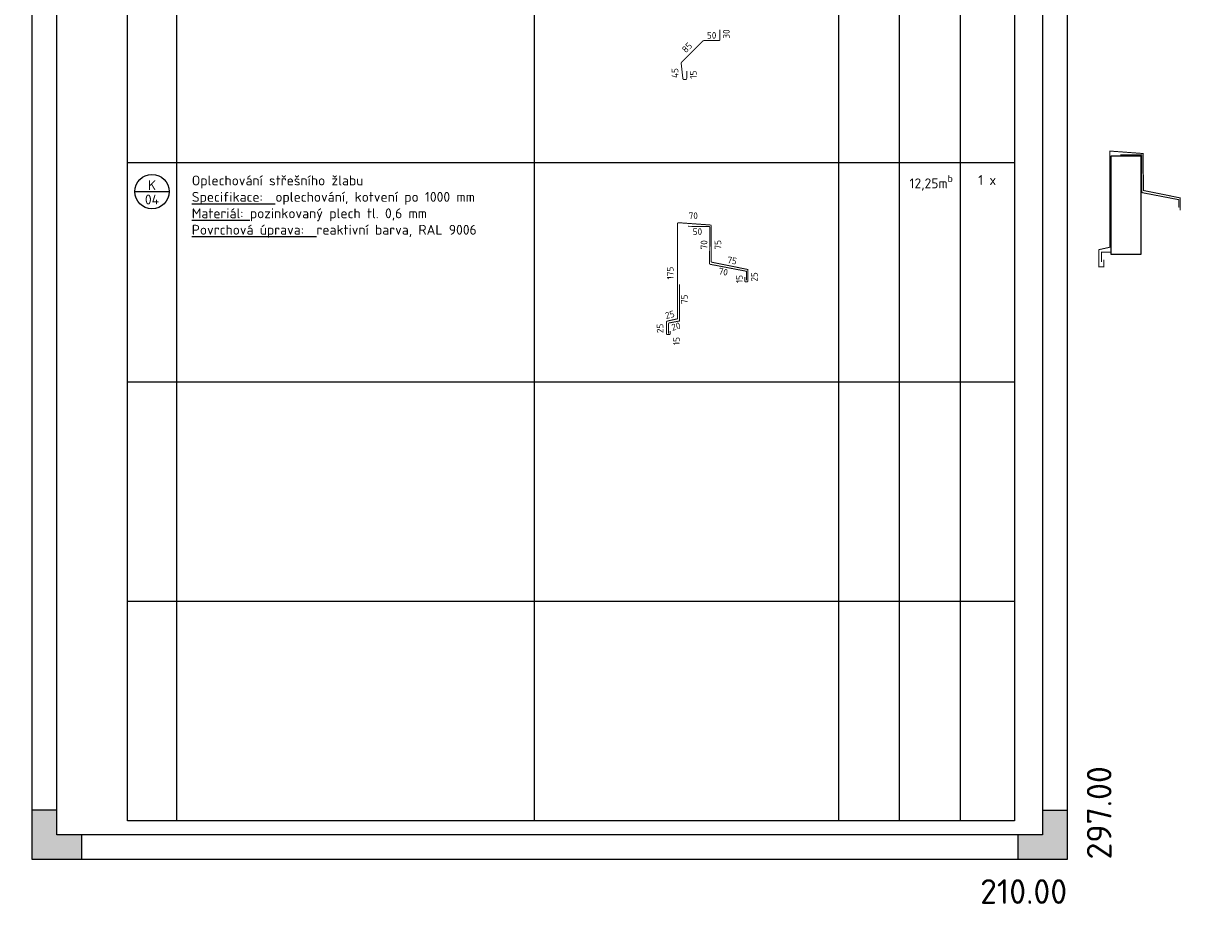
# Model space of a CAD drawing. Header units: millimetres. Extents: x -21000 to -3118, y 26639 to 40532.
# Tile 6 of 8: x -14815 to -10007, y 33513 to 37085. Entities that reach past the tile are written whole.
import ezdxf
from ezdxf.enums import TextEntityAlignment as Align

# ---------------------------------------------------------------- set-up
doc = ezdxf.new("R2010")
doc.units = ezdxf.units.MM
doc.header["$LTSCALE"] = 200
doc.layers.get('Defpoints').update_dxf_attribs({"color": 140})
for name, color, linetype, lineweight in [('A99_N_kce-pohl', 7, 'Continuous', 20), ('A99_N_leg-ram', 7, 'Continuous', 9), ('A99_N_znaceni', 160, 'Continuous', 9), ('A99_S_kce-rez-sil', 7, 'Continuous', 15), ('A99_S_txt-popis-100', 240, 'Continuous', 9), ('ad_N_koty-100', 160, 'Continuous', 9), ('ad_N_leg-text', 7, 'Continuous', 9)]:
    doc.layers.add(name, color=color, linetype=linetype, lineweight=lineweight)
doc.styles.add('A99_kota', font='isocpeur.ttf')
doc.styles.add('A99_popis', font='isocpeur.ttf')
doc.styles.add('ad_popis 100', font='isocpeur.ttf', dxfattribs={"height": 200})

# ---------------------------------------------------------------- blocks, each defined once
blk = doc.blocks.new('*U5')
h = blk.add_hatch(color=0)
h.dxf.hatch_style = 1
h.paths.add_polyline_path([(-210, 287), (-205, 287), (-205, 292), (-200, 292), (-200, 297), (-210, 297)])
h = blk.add_hatch(color=0)
h.dxf.hatch_style = 1
h.paths.add_polyline_path([(0, 287), (-5, 287), (-5, 292), (-10, 292), (-10, 297), (0, 297)])
h = blk.add_hatch(color=0)
h.dxf.hatch_style = 1
h.paths.add_polyline_path([(-210, 10), (-205, 10), (-205, 5), (-200, 5), (-200, 0), (-210, 0)])
h = blk.add_hatch(color=0)
h.dxf.hatch_style = 1
h.paths.add_polyline_path([(0, 0), (0, 10), (-5, 10), (-5, 5), (-10, 5), (-10, 0)])
at = {"color": 0}
for p, q in [((-210, 292), (-210, 297)), ((-205, 297), (-210, 297)), ((-210, 0), (-210, 297)), ((-210, 297), (0, 297)), ((-200, 292), (-200, 297)), ((-10, 292), (-10, 297)), ((0, 297), (-5, 297)), ((0, 297), (0, 0)), ((-205, 5), (-205, 292)), ((-205, 292), (-5, 292)), ((-5, 292), (-5, 5)), ((-205, 287), (-210, 287)), ((-5, 287), (0, 287)), ((-205, 10), (-210, 10)), ((-5, 10), (0, 10)), ((-210, 0), (-210, 5)), ((-5, 5), (-205, 5)), ((-200, 5), (-200, 0)), ((-10, 5), (-10, 0)), ((0, 0), (-210, 0))]:
    blk.add_line(p, q, dxfattribs=at)
at = {"layer": 'Defpoints', "color": 0, "insert": (4, 0), "char_height": 5, "attachment_point": 1, "rotation": 90, "style": 'A99_popis'}
blk.add_mtext('297.00', dxfattribs=at)
at = {"layer": 'Defpoints', "color": 0, "insert": (0, -4), "char_height": 5, "attachment_point": 3, "style": 'A99_popis'}
blk.add_mtext('210.00', dxfattribs=at)
blk = doc.blocks.new('*U6')
at = {"color": 0, "linetype": 'ByBlock'}
blk.add_line((-3.5, 0), (3.5, 0), dxfattribs=at)
blk.add_circle((0, 0), 3.5, dxfattribs=at)
at = {"color": 0, "linetype": 'ByBlock', "style": 'A99_popis'}
for tag, p in [('KATEGORIE', (0, 1.31)), ('PRVEK', (0, -1.6))]:
    blk.add_attdef(tag, text='', height=2, dxfattribs=at).set_placement(p, align=Align.MIDDLE_CENTER)

msp = doc.modelspace()

# ---------------------------------------------------------------- linework, layer by layer
at = {"layer": 'A99_N_kce-pohl', "color": 10, "const_width": 4}
for points in [[(-12124.2, 36893.2), (-12124.2, 36863.5, -0.414214), (-12128.7, 36859), (-12135.2, 36859, -0.382162), (-12139.6, 36863), (-12146.5, 36924.4, -0.227838), (-12145.2, 36928.1), (-12058, 37015.2, -0.198912), (-12054.8, 37016.5), (-11993.7, 37016.5, 0.414214), (-11989.2, 37021), (-11989.2, 37061.5)], [(-11888.4, 36058.3), (-11888.2, 36041.2, 0.410101), (-11885.2, 36038.3), (-11878.9, 36038.2, 0.414641), (-11875.9, 36041.2), (-11875.9, 36088.2), (-12022.5, 36117.8, -0.357165), (-12024.9, 36120.7), (-12024.9, 36265.6, 0.393216), (-12027.7, 36268.6), (-12157.9, 36278, 0.435527), (-12161.1, 36275), (-12161.1, 35888.2), (-12203.5, 35878.8, 0.351227), (-12205.9, 35875.8), (-12205.9, 35827.6, 0.414214), (-12202.9, 35824.6), (-12193.8, 35824.6, 0.414214), (-12190.8, 35827.6), (-12190.8, 35838.2)], [(-11881.7, 36044.8), (-11881.6, 36081), (-12028.6, 36109.2, -0.360598), (-12031.1, 36112.1), (-12030.6, 36259.9, 0.413781), (-12033.6, 36262.9), (-12118.7, 36263.3)], [(-12197.6, 35828.2), (-12197.6, 35868.6, -0.35439), (-12195.2, 35871.5), (-12153.4, 35879.2), (-12153.4, 36028.1)]]:
    msp.add_lwpolyline(points, format="xyb", dxfattribs=at)
for points in [[(-10431, 36128.6), (-10431, 36098.6), (-10451, 36098.6), (-10451, 36168.6), (-10406.2, 36178.6), (-10406.2, 36568.6), (-10271.9, 36558.6), (-10270, 36408.6), (-10121, 36378.6), (-10121, 36328.6)], [(-10126.1, 36339), (-10126.7, 36371.3), (-10276.2, 36400), (-10277.4, 36553.2), (-10363.8, 36553.6)], [(-10441, 36118.6), (-10441, 36158.6), (-10403, 36158.6), (-10403, 36318.6)]]:
    msp.add_lwpolyline(points, dxfattribs=at)
at = {"layer": 'A99_N_leg-ram'}
for p, q in [((-14394.3, 36522.2), (-10794.3, 36522.2)), ((-14394.3, 35632.2), (-10794.3, 35632.2)), ((-14394.3, 34742.2), (-10794.3, 34742.2))]:
    msp.add_line(p, q, dxfattribs=at)
msp.add_lwpolyline([(-14394.3, 39192.2), (-10794.3, 39192.2), (-10794.3, 33852.2), (-14394.3, 33852.2)], close=True, dxfattribs=at)
for points in [[(-14194.3, 39192.2), (-14194.3, 33852.2)], [(-12743, 39192.2), (-12743, 33852.2)], [(-11508.1, 39192.2), (-11508.1, 33852.2)], [(-11261.2, 39192.2), (-11261.2, 33852.2)], [(-11014.3, 39192.2), (-11014.3, 33852.2)]]:
    msp.add_lwpolyline(points, dxfattribs=at)
at = {"layer": 'A99_S_kce-rez-sil', "color": 4, "linetype": 'Continuous', "lineweight": 0, "ltscale": 0.5}
msp.add_lwpolyline([(-10401, 36548.6), (-10281, 36548.6), (-10281, 36148.6), (-10401, 36148.6)], close=True, dxfattribs=at)

# ---------------------------------------------------------------- block references
at = {"layer": 'A99_N_znaceni', "xscale": 20, "yscale": 20, "zscale": 20}
msp.add_blockref('*U6', (-14294.3, 36404.1), dxfattribs=at).add_auto_attribs({'KATEGORIE': 'K', 'PRVEK': '04'})
at = {"layer": 'Defpoints', "ltscale": 0.1, "xscale": 20, "yscale": 20, "zscale": 20}
msp.add_blockref('*U5', (-10580, 33695), dxfattribs=at)

# ---------------------------------------------------------------- texts
at = {"layer": 'A99_S_txt-popis-100', "char_height": 40, "attachment_point": 1, "style": 'A99_kota'}
for s, width, insert in [('\\pt520;{\\fISOCPEUR|b1|i0|c238|p34;Oplechování střešního žlabu}\\P{\\LSpecifikace:}  oplechování, kotvení po 1000 mm\\P{\\LMateriál:} pozinkovaný plech tl. 0,6 mm\\P{\\LPovrchová úprava:}  reaktivní barva, RAL 9006', 1294.426, (-14132.8, 36469.4)), ('\\A1;\\pi41.43234,t561.43234;12,25m{\\H0.7x;\\Sb^ ;}', 246.865, (-11261.2, 36471.2)), ('\\pi91.43234,t611.43234;1 x ', 246.865, (-11032.3, 36471.2))]:
    msp.add_mtext_dynamic_manual_height_columns(s, width=width, gutter_width=2500, heights=[0], dxfattribs=dict(at, insert=insert))
at = {"layer": 'ad_N_koty-100', "char_height": 27, "attachment_point": 8, "style": 'A99_kota'}
for s, insert in [('50', (-12022.9, 37024.4, 0)), ('70', (-12097.5, 36292.7, 0)), ('50', (-12080.5, 36228.3, 0))]:
    msp.add_mtext_dynamic_manual_height_columns(s, width=63.015, gutter_width=1250, heights=[0], dxfattribs=dict(at, insert=insert))
for s, insert, rotation in [('30', (-11949.7, 37043.5, 0), 90.2108), ('85', (-12113.1, 36978.8, 0), 45.5135), ('45', (-12158.2, 36885, 0), 90.2108), ('15', (-12083.8, 36878.4, 0), 90.2108), ('70', (-12040.1, 36188.4, 0), 90.2108), ('75', (-11984.1, 36188.5, 0), 90.2108), ('75', (-11942.4, 36111.4, 0), 349.4844), ('175', (-12177.5, 36073.6, 0), 90.2108), ('70', (-11978, 36065.9, 0), 349.4844), ('15', (-11896.7, 36049.3, 0), 90.2108), ('25', (-11836.1, 36058.2, 0), 90.2108), ('75', (-12120.1, 35967.6, 0), 90.2108), ('25', (-12189.3, 35891.8, 0), 14.6054), ('25', (-12218.5, 35849.1, 0), 90.2108), ('20', (-12164.3, 35843.9, 0), 14.6054), ('15', (-12152.2, 35797.7, 0), 90.2108)]:
    msp.add_mtext_dynamic_manual_height_columns(s, width=63.015, gutter_width=1250, heights=[0], dxfattribs=dict(at, insert=insert, rotation=rotation))
at = {"layer": 'ad_N_leg-text', "insert": (-19661.4, 39154.8), "char_height": 40, "width": 3448.504, "attachment_point": 1, "style": 'ad_popis 100'}
msp.add_mtext('\\pi-120,l120,t120;{\\fSymbol|b0|i0|c2|p18;·^I}PŘED VÝROBOU ZAMĚŘIT PROSTOR, DO KTERÉHO JE DANÝ VÝROBEK INSTALOVÁN A OVĚŘIT ROZMĚRY VÝROBKU\\P{\\fSymbol|b0|i0|c2|p18;·^I}PŘI REALIZACI A NÁVRHU JE NUTNÉ DODRŽET PLATNOU LEGISLATIVU - ZÁKONY, NAŘÍZENÍ VLÁDY, VYHLÁŠKY, NORMY A DÁLE ROZHODNUTÍ A ZÁVAZNÁ STANOVISKA DOTČENÝCH ORGÁNŮ. KONSTRUKCE, NA KTERÉ SE NEVZTAHUJÍ ZÁVAZNÁ USTANOVENÍ ČSN, BUDOU PROVEDENY DLE NEZÁVAZNÝCH POŽADAVKŮ PLATNÝCH ČSN NEBO DODAVATEL JINÝM ZPŮSOBEM PROKAZATELNĚ DOLOŽÍ JEJICH FUNKČNOST.\\P{\\fSymbol|b0|i0|c2|p18;·^I}DODAVATEL GARANTUJE VEŠKERÉ VLASTNOSTI PRVKŮ\\P{\\fSymbol|b0|i0|c2|p18;·^I}KOTVENÍ PRVKŮ, KOTEVNÍ MATERIÁLY A TECHNOLOGIE PROVÁDĚNÍ BUDOU GARANTOVÁNY DODAVATELEM. ATYPICKÉ POSTUPY BUDOU KONZULTOVÁNY S AUTORSKÝM DOZOREM.\\P{\\fSymbol|b0|i0|c2|p18;·^I}DILATACE VE VÝROBCÍCH ŘEŠIT DLE PLATNÝCH NOREM. OBJEKTOVÉ DILATACE BUDEOU PROVÁZÁNY I DO KLEMPÍŘSKÝCH VÝROBKŮ PROBÍHAJÍCÍ SKRZ DILATACI.\\P{\\fSymbol|b0|i0|c2|p18;·^I}U VŠECH PRVKŮ JE SOUČASTÍ DODÁVKY VEŠKERÉ KOTEVNÍ MATERIÁL, KOTEVNÍ MATERIÁL JE VE STEJNÉM MATERIÁLU JAKO ZBYTEK OKOLNÍ KONSTRUKCE \\P{\\fSymbol|b0|i0|c2|p18;·^I}BAREVNOST VÝROBKŮ JE VŽDY VZORKOVÁNA, VÝBĚR SCHVALUJE AUTORSKÝ A TECHNICKÝ DOZOR. PŘED ODSOUHLASENÍM VZORKŮ NENÍ MOŽNÁ REALIZACE VÝROBKŮ.\\P{\\fSymbol|b0|i0|c2|p18;·^I}V PŘÍPADĚ POUŽITÍ TITANZINKOVÉHO PLECHU SE POŽADUJE VŽDY PŘEDZVĚTRALÝ PLECH\\P{\\fSymbol|b0|i0|c2|p18;·^I}V PŘÍPADĚ FÓLIOVÝCH HYDROIZOLACÍ JSOU VEŠKERÉ POPLASTOVANÉ PLECHY NUTNÉ PRO JEJÍ KOTVENÍ SOUČÁSTÍ DODÁVKY HYDROIZOLACE \\P{\\fSymbol|b0|i0|c2|p18;·^I}SVODNÉ POTRUBÍ BUDE UKONČENO V LAPAČI STŘEŠNÍCH SPLAVENIN (DODÁVKA ZTI)\\P{\\fSymbol|b0|i0|c2|p18;·^I}SOUČÁSTÍ DODÁVKY STŘEŠNÍCHO ŽLABU JSOU I ŽLABOVÉ HÁKY, ŽLABOVÝ KOTLÍK, ČELA A SPOJKY A TO VŽDY VE STEJNÉM JEDNOTNÉM MATERIÁLU\\P{\\fSymbol|b0|i0|c2|p18;·^I}SOUČÁSTÍ DODÁVKY SVODU JSOU VŽDY I OBJÍMKY SE ZDĚŘEMI, ODSKOKY, ODBOČKY A KOLENA A TO VŽDY VE STEJNÉM JEDNOTNÉM MATERIÁLU\\P{\\fSymbol|b0|i0|c2|p18;·^I}VEŠKERÉ ROZDÍLNÉ MATERIÁLY MOHOU BÝT VŽDY NAPOJOVÁNY A SPOJOVÁNY POUZE TAK, ABY NEDOCHÁZELO K ELEKTROLYTICKÉ KOROZI\\P{\\fSymbol|b0|i0|c2|p18;·^I}V PŘÍPADĚ POZINKOVÁNÍ BUDE NANESEN POVLAK V TLOUŠŤCE MIN. 50 {\\fArial|b0|i0|c0|p34;\\H1.08333x;μ\\fMS Shell Dlg 2|b0|i0|c238|p0;\\H0.65385x;M}\\P{\\fSymbol|b0|i0|c2|p18;·^I}V PŘÍPADĚ JAKÝKOLIV ZMĚN NEBO ÚPRAV NA VÝROBCÍCH MUSÍ BÝT UPOZORNĚN AUTORSKÝ A TECHNICKÝ DOZOR', dxfattribs=at)

doc.saveas('drawing.dxf')
